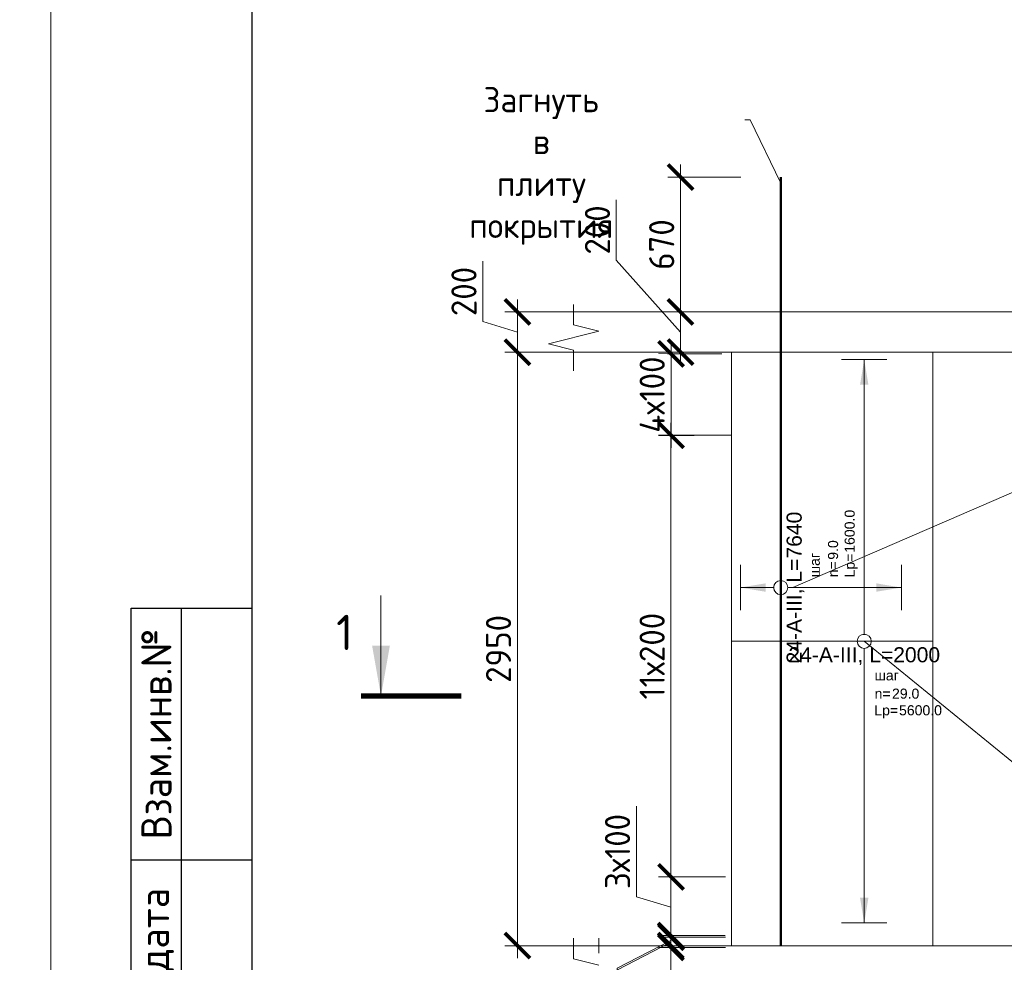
# Model space of a CAD drawing. Header units: millimetres. Extents: x 369815 to 1481759, y -423071 to -27917.
# Tile 183 of 256: x 632550 to 642338, y -391687 to -382317. Entities that reach past the tile are written whole.
import ezdxf
from ezdxf import colors
from ezdxf.entities.mleader import LeaderData, LeaderLine
from ezdxf.enums import TextEntityAlignment as Align
from ezdxf.math import Vec2, Vec3

# ---------------------------------------------------------------- set-up
doc = ezdxf.new("R2010")
doc.units = ezdxf.units.MM
doc.set_wipeout_variables(frame=1)
doc.linetypes.add('01 Штриховая _4 мм_', pattern=[6, 3.5, -2.5])
for name, color, linetype, lineweight in [('AF_Perekritie', 90, 'Continuous', 18), ('AF_Stena', 90, 'Continuous', 18), ('KR_Fundament', 253, 'Continuous', 18), ('АрмСтер', 2, 'Continuous', 50), ('Выноски', 20, 'Continuous', 20), ('подоснова', 151, 'Continuous', 5), ('РАЗМЕРЫ', 1, 'Continuous', 9), ('Текст', 7, 'Continuous', 25), ('ТОНКИЕ', 7, 'Continuous', 9)]:
    doc.layers.add(name, color=color, linetype=linetype, lineweight=lineweight)
doc.layers.add('АрмСтер_атрибуты', color=2, linetype='Continuous', lineweight=0, plot=False)
doc.layers.add('ТОЛСТЫЕ_ОСНОВНЫЕ', color=6, linetype='Continuous')
doc.styles.add('GOST-2.304_Type-B', font='GOST_Common.ttf')
doc.styles.get("Standard").update_dxf_attribs({"font": 'arial.ttf'})
doc.styles.add('style1', font='GOST_Common.ttf', dxfattribs={"height": 500})
doc.styles.add('Аннотативный', font='arial.ttf')
doc.dimstyles.new('мой 25', dxfattribs={"dimscale": 100, "dimtxt": 2.5, "dimasz": 2.5, "dimexe": 1.25, "dimexo": 0.625, "dimtad": 1, "dimdec": 0, "dimlfac": 0.5, "dimtxsty": 'GOST-2.304_Type-B', "dimblk": 'ARCHTICK', "dimcen": 2.5, "dimdle": 1.25, "dimaunit": 1, "dimadec": 1, "dimazin": 2, "dimtfac": 1, "dimtdec": 0, "dimtmove": 1, "dimatfit": 3, "dimfxl": 6, "dimfxlon": 1, "dimtfill": 1, "dimlwd": -1, "dimlwe": -1, "dimarcsym": 0})

# ---------------------------------------------------------------- blocks, each defined once
blk = doc.blocks.new('*U78')
at = {"layer": 'ТОЛСТЫЕ_ОСНОВНЫЕ'}
for p, q in [((8, 5), (8, 90)), ((8, 90), (20, 90)), ((13, 5), (13, 90)), ((8, 65), (20, 65))]:
    blk.add_line(p, q, dxfattribs=at)
at = {"layer": 'ТОЛСТЫЕ_ОСНОВНЫЕ', "color": 6}
blk.add_lwpolyline([(20, 5), (415, 5), (415, 292), (20, 292)], close=True, dxfattribs=at)
at = {"layer": 'ТОНКИЕ'}
blk.add_lwpolyline([(0, 0), (420, 0), (420, 297), (0, 297)], close=True, dxfattribs=at)
at = {"layer": 'Текст', "style": 'style1'}
for s, p in [('Взам.инв.№', (10.5, 77.5)), ('Подпись и дата', (10.5, 47.5))]:
    blk.add_text(s, height=3, rotation=90, dxfattribs=at).set_placement(p, align=Align.MIDDLE)
blk = doc.blocks.new('_None')
blk = doc.blocks.new('_ArchTick')
at = {"color": 0, "linetype": 'ByBlock', "const_width": 0.15}
blk.add_lwpolyline([(-0.5, -0.5), (0.5, 0.5)], dxfattribs=at)
blk = doc.blocks.new('*D1901')
at = {"layer": 'DEFPOINTS', "color": 0, "transparency": 16777216}
for p in [(639119.7, -385222), (639588.4, -385222), (639588.4, -385622)]:
    blk.add_point(p, dxfattribs=at)
at = {"layer": 'РАЗМЕРЫ', "color": 0, "linetype": 'Continuous', "transparency": 16777216}
for p, q in [((638481.1, -384707.3), (638481.1, -384107.3)), ((639119.7, -385422), (638481.1, -384707.3)), ((639119.7, -385747), (639119.7, -385097)), ((639525.9, -385222), (638994.7, -385222)), ((639525.9, -385622), (638994.7, -385622))]:
    blk.add_line(p, q, dxfattribs=at)
at = {"layer": 'РАЗМЕРЫ', "color": 0, "transparency": 16777216, "xscale": 250, "yscale": 250, "zscale": 250}
for p, rotation in [((639119.7, -385222), 90), ((639119.7, -385622), 270)]:
    blk.add_blockref('_ArchTick', p, dxfattribs=dict(at, rotation=rotation))
at = {"layer": 'РАЗМЕРЫ', "color": 0, "transparency": 16777216, "insert": (638293.6, -384407.3), "char_height": 250, "attachment_point": 5, "rotation": 90, "style": 'GOST-2.304_Type-B', "bg_fill": 3, "box_fill_scale": 1.1, "bg_fill_color": 256, "bg_fill_true_color": 13158600, "bg_fill_transparency": 0}
blk.add_mtext('200', dxfattribs=at)
blk = doc.blocks.new('*U1654')
at = {"layer": 'РАЗМЕРЫ'}
for p, q in [((112.5, 1400), (-112.5, 1400)), ((112.5, -1400), (-112.5, -1400))]:
    blk.add_line(p, q, dxfattribs=at)
at = {"layer": 'РАЗМЕРЫ', "ltscale": 15}
blk.add_line((0, -1400), (0, 1400), dxfattribs=at)
at = {"layer": 'РАЗМЕРЫ'}
for points in [[(0, 1400), (20.9, 1274.8), (-20.9, 1274.8)], [(0, -1400), (20.9, -1274.8), (-20.9, -1274.8)]]:
    blk.add_solid(points, dxfattribs=at)
at = {"layer": 'АрмСтер_атрибуты', "color": 215, "ltscale": 15, "style": 'Аннотативный'}
for s, p in [('шаг', (51.4, -194.2)), ('n=', (51.4, -285.1)), ('Lр=', (50.2, -367.8))]:
    blk.add_text(s, height=50, dxfattribs=at).set_placement(p)
at = {"layer": 'АрмСтер_атрибуты', "style": 'Аннотативный', "flags": 8}
blk.add_attdef('ПОЗ', (110, 29.6), '', height=75, dxfattribs=at)
at = {"layer": 'АрмСтер_атрибуты', "flags": 9}
for tag, p in [('МАССА', (-1033.5, -10.5)), ('ОБОЗНАЧЕНИЕ', (-1033.5, -124.4))]:
    blk.add_attdef(tag, p, '', height=75, dxfattribs=at)
at = {"layer": 'АрмСтер_атрибуты', "color": 215, "style": 'Аннотативный'}
for tag, p, flags in [('ШАГ', (190.9, -194.2), 10), ('КОЛ', (138, -285.1), 8), ('ШИРИНА', (172.9, -367.8), 8)]:
    blk.add_attdef(tag, p, '', height=50, dxfattribs=dict(at, flags=flags))
at = {"linetype": 'Continuous', "lineweight": 0}
blk.add_wipeout([(35, 0), (28.3, 20.6), (10.8, 33.3), (-10.8, 33.3), (-28.3, 20.6), (-35, 0), (-28.3, -20.6), (-10.8, -33.3), (10.8, -33.3), (28.3, -20.6)], dxfattribs=at)
at = {"color": 0, "linetype": 'ByBlock', "lineweight": -2, "ltscale": 100}
blk.add_line((-657.5, 0), (342.5, 0), dxfattribs=at)
at = {"layer": 'РАЗМЕРЫ'}
blk.add_circle((0, 0), 35, dxfattribs=at)
at = {"layer": 'АрмСтер_атрибуты', "style": 'Аннотативный', "flags": 8}
blk.add_attdef('НАИМЕНОВАНИЕ', text='', height=75, dxfattribs=at).set_placement((0, -29.3), align=Align.TOP_CENTER)
blk = doc.blocks.new('*U1958')
at = {"layer": 'РАЗМЕРЫ'}
for p, q in [((112.5, 200), (-112.5, 200)), ((112.5, -600), (-112.5, -600))]:
    blk.add_line(p, q, dxfattribs=at)
at = {"layer": 'РАЗМЕРЫ', "ltscale": 15}
blk.add_line((0, -600), (0, 200), dxfattribs=at)
at = {"layer": 'РАЗМЕРЫ'}
for points in [[(0, 200), (20.9, 74.8), (-20.9, 74.8)], [(0, -600), (20.9, -474.8), (-20.9, -474.8)]]:
    blk.add_solid(points, dxfattribs=at)
at = {"layer": 'АрмСтер_атрибуты', "color": 215, "ltscale": 15, "style": 'Аннотативный'}
for s, p in [('шаг', (51.4, -194.2)), ('n=', (51.4, -285.1)), ('Lр=', (50.2, -367.8))]:
    blk.add_text(s, height=50, dxfattribs=at).set_placement(p)
at = {"layer": 'АрмСтер_атрибуты', "style": 'Аннотативный', "flags": 8}
blk.add_attdef('ПОЗ', (110, 29.6), '', height=75, dxfattribs=at)
at = {"layer": 'АрмСтер_атрибуты', "flags": 9}
for tag, p in [('МАССА', (-2096, -10.5)), ('ОБОЗНАЧЕНИЕ', (-2096, -124.4))]:
    blk.add_attdef(tag, p, '', height=75, dxfattribs=at)
at = {"layer": 'АрмСтер_атрибуты', "color": 215, "style": 'Аннотативный'}
for tag, p, flags in [('ШАГ', (190.9, -194.2), 10), ('КОЛ', (138, -285.1), 8), ('ШИРИНА', (172.9, -367.8), 8)]:
    blk.add_attdef(tag, p, '', height=50, dxfattribs=dict(at, flags=flags))
at = {"linetype": 'Continuous', "lineweight": 0}
blk.add_wipeout([(35, 0), (28.3, 20.6), (10.8, 33.3), (-10.8, 33.3), (-28.3, 20.6), (-35, 0), (-28.3, -20.6), (-10.8, -33.3), (10.8, -33.3), (28.3, -20.6)], dxfattribs=at)
at = {"color": 0, "linetype": 'ByBlock', "lineweight": -2, "ltscale": 100}
blk.add_line((-1780, 0), (2040, 0), dxfattribs=at)
at = {"layer": 'РАЗМЕРЫ'}
blk.add_circle((0, 0), 35, dxfattribs=at)
at = {"layer": 'АрмСтер_атрибуты', "style": 'Аннотативный', "flags": 8}
blk.add_attdef('НАИМЕНОВАНИЕ', text='', height=75, dxfattribs=at).set_placement((0, -29.3), align=Align.TOP_CENTER)
blk = doc.blocks.new('*D1676')
at = {"layer": 'DEFPOINTS', "color": 0, "transparency": 16777216}
for p in [(638416.8, -385222), (637497.8, -385622), (638416.8, -385622)]:
    blk.add_point(p, dxfattribs=at)
at = {"layer": 'РАЗМЕРЫ', "color": 0, "linetype": 'Continuous', "transparency": 16777216}
for p, q in [((637154.1, -385318.9), (637154.1, -384718.9)), ((637497.8, -385097), (637497.8, -385747)), ((638097.8, -385222), (637372.8, -385222)), ((637497.8, -385422), (637154.1, -385318.9)), ((638097.8, -385622), (637372.8, -385622))]:
    blk.add_line(p, q, dxfattribs=at)
at = {"layer": 'РАЗМЕРЫ', "color": 0, "transparency": 16777216, "xscale": 250, "yscale": 250, "zscale": 250}
for p, rotation in [((637497.8, -385222), 90), ((637497.8, -385622), 270)]:
    blk.add_blockref('_ArchTick', p, dxfattribs=dict(at, rotation=rotation))
at = {"layer": 'РАЗМЕРЫ', "color": 0, "transparency": 16777216, "insert": (636966.6, -385018.9), "char_height": 250, "attachment_point": 5, "rotation": 90, "style": 'GOST-2.304_Type-B', "bg_fill": 3, "box_fill_scale": 1.1, "bg_fill_color": 256, "bg_fill_true_color": 13158600, "bg_fill_transparency": 0}
blk.add_mtext('200', dxfattribs=at)
blk = doc.blocks.new('*D1902')
at = {"layer": 'DEFPOINTS', "color": 0, "transparency": 16777216}
for p in [(638264.4, -385622), (637497.8, -391522), (638951.2, -391522)]:
    blk.add_point(p, dxfattribs=at)
at = {"layer": 'РАЗМЕРЫ', "color": 0, "linetype": 'Continuous', "transparency": 16777216}
for p, q in [((637497.8, -385497), (637497.8, -391647)), ((638097.8, -385622), (637372.8, -385622)), ((638097.8, -391522), (637372.8, -391522))]:
    blk.add_line(p, q, dxfattribs=at)
at = {"layer": 'РАЗМЕРЫ', "color": 0, "transparency": 16777216, "xscale": 250, "yscale": 250, "zscale": 250}
for p, rotation in [((637497.8, -385622), 90), ((637497.8, -391522), 270)]:
    blk.add_blockref('_ArchTick', p, dxfattribs=dict(at, rotation=rotation))
at = {"layer": 'РАЗМЕРЫ', "color": 0, "transparency": 16777216, "insert": (637310.3, -388572), "char_height": 250, "attachment_point": 5, "rotation": 90, "style": 'GOST-2.304_Type-B', "bg_fill": 3, "box_fill_scale": 1.1, "bg_fill_color": 256, "bg_fill_true_color": 13158600, "bg_fill_transparency": 0}
blk.add_mtext('2950', dxfattribs=at)
blk = doc.blocks.new('*D1677')
at = {"layer": 'DEFPOINTS', "color": 0, "transparency": 16777216}
for p in [(639022.4, -391422.2), (639627.1, -391422.2), (639627.1, -391522)]:
    blk.add_point(p, dxfattribs=at)
at = {"layer": 'РАЗМЕРЫ', "color": 0, "linetype": 'Continuous', "transparency": 16777216}
for p, q in [((639022.4, -391422.2), (639022.4, -391172.2)), ((639022.4, -391472.1), (638491.2, -391745.4)), ((639564.6, -391422.2), (638897.4, -391422.2)), ((639022.4, -391522), (639022.4, -391422.2)), ((639022.4, -391522), (639022.4, -391422.2)), ((639564.6, -391522), (638897.4, -391522)), ((639022.4, -391522), (639022.4, -391772)), ((638491.2, -391745.4), (638491.2, -392170.4))]:
    blk.add_line(p, q, dxfattribs=at)
at = {"layer": 'РАЗМЕРЫ', "color": 0, "transparency": 16777216, "xscale": 250, "yscale": 250, "zscale": 250}
for p, rotation in [((639022.4, -391422.2), 270), ((639022.4, -391522), 90)]:
    blk.add_blockref('_ArchTick', p, dxfattribs=dict(at, rotation=rotation))
at = {"layer": 'РАЗМЕРЫ', "color": 0, "transparency": 16777216, "insert": (638303.7, -391957.9), "char_height": 250, "attachment_point": 5, "rotation": 90, "style": 'GOST-2.304_Type-B', "bg_fill": 3, "box_fill_scale": 1.1, "bg_fill_color": 256, "bg_fill_true_color": 13158600, "bg_fill_transparency": 0}
blk.add_mtext('50', dxfattribs=at)
blk = doc.blocks.new('*D1957')
at = {"layer": 'DEFPOINTS', "color": 0, "transparency": 16777216}
for p in [(639119.7, -383882.1), (640333.1, -383882.1), (639685.6, -385222)]:
    blk.add_point(p, dxfattribs=at)
at = {"layer": 'РАЗМЕРЫ', "color": 0, "linetype": 'Continuous', "transparency": 16777216}
for p, q in [((639119.7, -385347), (639119.7, -383757.1)), ((639719.7, -383882.1), (638994.7, -383882.1)), ((639623.1, -385222), (638994.7, -385222))]:
    blk.add_line(p, q, dxfattribs=at)
at = {"layer": 'РАЗМЕРЫ', "color": 0, "transparency": 16777216, "xscale": 250, "yscale": 250, "zscale": 250}
for p, rotation in [((639119.7, -383882.1), 90), ((639119.7, -385222), 270)]:
    blk.add_blockref('_ArchTick', p, dxfattribs=dict(at, rotation=rotation))
at = {"layer": 'РАЗМЕРЫ', "color": 0, "transparency": 16777216, "insert": (638932.2, -384552.1), "char_height": 250, "attachment_point": 5, "rotation": 90, "style": 'GOST-2.304_Type-B', "bg_fill": 3, "box_fill_scale": 1.1, "bg_fill_color": 256, "bg_fill_true_color": 13158600, "bg_fill_transparency": 0}
blk.add_mtext('670', dxfattribs=at)
blk = doc.blocks.new('*D2311')
at = {"layer": 'DEFPOINTS', "color": 0, "transparency": 16777216}
for p in [(639591.1, -385639.1), (639025.1, -386449.1), (639317.4, -386449.1)]:
    blk.add_point(p, dxfattribs=at)
at = {"layer": 'РАЗМЕРЫ', "color": 0, "linetype": 'Continuous', "transparency": 16777216}
for p, q in [((639025.1, -385514.1), (639025.1, -386574.1)), ((639528.6, -385639.1), (638900.1, -385639.1)), ((639254.9, -386449.1), (638900.1, -386449.1))]:
    blk.add_line(p, q, dxfattribs=at)
at = {"layer": 'РАЗМЕРЫ', "color": 0, "transparency": 16777216, "insert": (638837.6, -386044.1), "char_height": 250, "attachment_point": 5, "rotation": 90, "style": 'GOST-2.304_Type-B', "bg_fill": 3, "box_fill_scale": 1.1, "bg_fill_color": 256, "bg_fill_true_color": 13158600, "bg_fill_transparency": 0}
blk.add_mtext('4х100', dxfattribs=at)
at = {"layer": 'РАЗМЕРЫ', "color": 0, "transparency": 16777216, "xscale": 250, "yscale": 250, "zscale": 250}
for p, rotation in [((639025.1, -385639.1), 90), ((639025.1, -386449.1), 270)]:
    blk.add_blockref('_ArchTick', p, dxfattribs=dict(at, rotation=rotation))
blk = doc.blocks.new('*D2415')
at = {"layer": 'DEFPOINTS', "color": 0, "transparency": 16777216}
for p in [(639024.6, -391438.7), (639629.3, -391438.7), (639629.3, -391538.6)]:
    blk.add_point(p, dxfattribs=at)
at = {"layer": 'РАЗМЕРЫ', "color": 0, "linetype": 'Continuous', "transparency": 16777216}
for p, q in [((639024.6, -391438.7), (639024.6, -391188.7)), ((639024.6, -391488.6), (638493.3, -391761.9)), ((639566.8, -391438.7), (638899.6, -391438.7)), ((639024.6, -391538.6), (639024.6, -391438.7)), ((639024.6, -391538.6), (639024.6, -391438.7)), ((639566.8, -391538.6), (638899.6, -391538.6)), ((639024.6, -391538.6), (639024.6, -391788.6)), ((638493.3, -391761.9), (638493.3, -392186.9))]:
    blk.add_line(p, q, dxfattribs=at)
at = {"layer": 'РАЗМЕРЫ', "color": 0, "transparency": 16777216, "xscale": 250, "yscale": 250, "zscale": 250}
for p, rotation in [((639024.6, -391438.7), 270), ((639024.6, -391538.6), 90)]:
    blk.add_blockref('_ArchTick', p, dxfattribs=dict(at, rotation=rotation))
at = {"layer": 'РАЗМЕРЫ', "color": 0, "transparency": 16777216, "insert": (638305.8, -391974.4), "char_height": 250, "attachment_point": 5, "rotation": 90, "style": 'GOST-2.304_Type-B', "bg_fill": 3, "box_fill_scale": 1.1, "bg_fill_color": 256, "bg_fill_true_color": 13158600, "bg_fill_transparency": 0}
blk.add_mtext('50', dxfattribs=at)
blk = doc.blocks.new('*D2414')
at = {"layer": 'DEFPOINTS', "color": 0, "transparency": 16777216}
for p in [(639024.6, -391438.7), (639629.3, -391438.7), (639629.3, -391538.6)]:
    blk.add_point(p, dxfattribs=at)
at = {"layer": 'РАЗМЕРЫ', "color": 0, "linetype": 'Continuous', "transparency": 16777216}
for p, q in [((639024.6, -391438.7), (639024.6, -391188.7)), ((639024.6, -391488.6), (638493.3, -391761.9)), ((639566.8, -391438.7), (638899.6, -391438.7)), ((639024.6, -391538.6), (639024.6, -391438.7)), ((639024.6, -391538.6), (639024.6, -391438.7)), ((639566.8, -391538.6), (638899.6, -391538.6)), ((639024.6, -391538.6), (639024.6, -391788.6)), ((638493.3, -391761.9), (638493.3, -392186.9))]:
    blk.add_line(p, q, dxfattribs=at)
at = {"layer": 'РАЗМЕРЫ', "color": 0, "transparency": 16777216, "xscale": 250, "yscale": 250, "zscale": 250}
for p, rotation in [((639024.6, -391438.7), 270), ((639024.6, -391538.6), 90)]:
    blk.add_blockref('_ArchTick', p, dxfattribs=dict(at, rotation=rotation))
at = {"layer": 'РАЗМЕРЫ', "color": 0, "transparency": 16777216, "insert": (638305.8, -391974.4), "char_height": 250, "attachment_point": 5, "rotation": 90, "style": 'GOST-2.304_Type-B', "bg_fill": 3, "box_fill_scale": 1.1, "bg_fill_color": 256, "bg_fill_true_color": 13158600, "bg_fill_transparency": 0}
blk.add_mtext('50', dxfattribs=at)
blk = doc.blocks.new('*D2416')
at = {"layer": 'DEFPOINTS', "color": 0, "transparency": 16777216}
for p in [(639024.6, -390838.7), (639629.3, -390838.7), (639530.3, -391438.7)]:
    blk.add_point(p, dxfattribs=at)
at = {"layer": 'РАЗМЕРЫ', "color": 0, "linetype": 'Continuous', "transparency": 16777216}
for p, q in [((638680.8, -391035.6), (638680.8, -390135.6)), ((639024.6, -391563.7), (639024.6, -390713.7)), ((639566.8, -390838.7), (638899.6, -390838.7)), ((639024.6, -391138.7), (638680.8, -391035.6)), ((639467.8, -391438.7), (638899.6, -391438.7))]:
    blk.add_line(p, q, dxfattribs=at)
at = {"layer": 'РАЗМЕРЫ', "color": 0, "transparency": 16777216, "xscale": 250, "yscale": 250, "zscale": 250}
for p, rotation in [((639024.6, -390838.7), 90), ((639024.6, -391438.7), 270)]:
    blk.add_blockref('_ArchTick', p, dxfattribs=dict(at, rotation=rotation))
at = {"layer": 'РАЗМЕРЫ', "color": 0, "transparency": 16777216, "insert": (638493.3, -390585.6), "char_height": 250, "attachment_point": 5, "rotation": 90, "style": 'GOST-2.304_Type-B', "bg_fill": 3, "box_fill_scale": 1.1, "bg_fill_color": 256, "bg_fill_true_color": 13158600, "bg_fill_transparency": 0}
blk.add_mtext('3х100', dxfattribs=at)
blk = doc.blocks.new('*D2417')
at = {"layer": 'DEFPOINTS', "color": 0, "transparency": 16777216}
for p in [(639024.6, -386448.6), (639689.3, -386448.6), (639598.7, -390838.7)]:
    blk.add_point(p, dxfattribs=at)
at = {"layer": 'РАЗМЕРЫ', "color": 0, "linetype": 'Continuous', "transparency": 16777216}
for p, q in [((639024.6, -390963.7), (639024.6, -386323.6)), ((639624.6, -386448.6), (638899.6, -386448.6)), ((639536.2, -390838.7), (638899.6, -390838.7))]:
    blk.add_line(p, q, dxfattribs=at)
at = {"layer": 'РАЗМЕРЫ', "color": 0, "transparency": 16777216, "xscale": 250, "yscale": 250, "zscale": 250}
for p, rotation in [((639024.6, -386448.6), 90), ((639024.6, -390838.7), 270)]:
    blk.add_blockref('_ArchTick', p, dxfattribs=dict(at, rotation=rotation))
at = {"layer": 'РАЗМЕРЫ', "color": 0, "transparency": 16777216, "insert": (638837.1, -388643.6), "char_height": 250, "attachment_point": 5, "rotation": 90, "style": 'GOST-2.304_Type-B', "bg_fill": 3, "box_fill_scale": 1.1, "bg_fill_color": 256, "bg_fill_true_color": 13158600, "bg_fill_transparency": 0}
blk.add_mtext('11х200', dxfattribs=at)

msp = doc.modelspace()

# ---------------------------------------------------------------- hatches: boundary and pattern name
at = {"layer": 'Выноски'}
msp.add_hatch(color=256, dxfattribs=at).paths.add_polyline_path([(636141.8, -389040), (636230, -388540), (636053.6, -388540)], flags=0)

# ---------------------------------------------------------------- linework, layer by layer
at = {"layer": 'AF_Stena', "lineweight": 0}
msp.add_line((641627.1, -391402, 3100), (641627.1, -385622, 3100), dxfattribs=at)
at = {"layer": 'AF_Stena', "lineweight": 20, "elevation": 3100}
for points in [[(638056.3, -385297), (638056.3, -385147)], [(638056.3, -385297), (638056.3, -385352)], [(637806.3, -385539.5), (638056.3, -385602)], [(638056.3, -385602), (638056.3, -385657)], [(638056.3, -385657), (638056.3, -385807)]]:
    msp.add_lwpolyline(points, dxfattribs=at)
at = {"layer": 'Выноски'}
msp.add_line((636138.7, -389040, 3100), (636138.7, -388040, 3100), dxfattribs=at)
at = {"layer": 'Выноски', "elevation": 3100}
msp.add_lwpolyline([(636941.8, -389040, 50, 50, 0), (635941.8, -389040, 50, 50, 0)], format="xyseb", dxfattribs=at)

# ---------------------------------------------------------------- block references
at = {"xscale": 100, "yscale": 100, "zscale": 100}
msp.add_blockref('*U78', (632858.9, -397167.1, 3100), dxfattribs=at)

# ---------------------------------------------------------------- texts
at = {"layer": 'Выноски', "style": 'GOST-2.304_Type-B'}
msp.add_text('1', height=350, dxfattribs=at).set_placement((635696.6, -388583, 3100))

# ---------------------------------------------------------------- leaders
at = {"layer": 'подоснова'}
ml = msp.add_multileader_mtext('Standard', dxfattribs=at)
ml.set_content('1 (2х6шт.)', color=256, style='GOST-2.304_Type-B')
ml.set_leader_properties(color=256, linetype='ByLayer', lineweight=15)
ml.set_arrow_properties(name='NONE')
ml.build(insert=Vec2(0, 0))
ml.multileader.update_dxf_attribs({"text_left_attachment_type": 6, "text_right_attachment_type": 6, "dogleg_length": 10, "arrow_head_size": 18})
ctx = ml.context
ctx.base_point, ctx.char_height, ctx.arrow_head_size, ctx.landing_gap_size, ctx.plane_origin = Vec3(642584.7, -386948.9, 3100), 250, 18, 20, Vec3(639831.1, -385646.4, 3100)
ctx.left_attachment, ctx.right_attachment, ctx.text_align_type = 6, 6, 1
notes = []
notes.append((ctx, [(0, (1, 1, 0), (642574.7, -386948.9, 3100), (1, 0), 10, [(0, [(640235, -387962, 3100)], 0, [])])]))
ctx.mtext.insert, ctx.mtext.width, ctx.mtext.alignment, ctx.mtext.flow_direction = Vec3(643310, -386648.9, 3100), 22.898, 2, 5
for ctx, leaders in notes:
    for number, flags, end, landing, length, lines in leaders:
        leader = LeaderData()
        leader.index, (leader.has_last_leader_line, leader.has_dogleg_vector, leader.attachment_direction) = number, flags
        leader.last_leader_point, leader.dogleg_vector, leader.dogleg_length = Vec3(end), Vec3(landing), length
        for number, points, colour, breaks in lines:
            line = LeaderLine()
            line.index, line.vertices, line.color, line.breaks = number, Vec3.list(points), colors.encode_raw_color(colour), breaks
            leader.lines.append(line)
        ctx.leaders.append(leader)

# ---------------------------------------------------------------- next in the draw order: dimensions: what is measured, and where the dimension line sits
at = {"layer": 'РАЗМЕРЫ', "color": 146}
dim = msp.add_linear_dim(base=(639119.7, -385222, 3100), p1=(639588.4, -385622, 3100), p2=(639588.4, -385222, 3100), angle=90, dimstyle='мой 25', dxfattribs=at)
dim.commit()
dim.dimension.update_dxf_attribs({"geometry": '*D1901', "text_midpoint": (638481.1, -384644.8, 3100), "dimtype": 160})

# ---------------------------------------------------------------- next in the draw order: linework, layer by layer
at = {"layer": 'AF_Perekritie', "linetype": '01 Штриховая _4 мм_', "lineweight": 9}
msp.add_line((643247.2, -385222, 3100), (638056.3, -385222, 3100), dxfattribs=at)
at = {"layer": 'AF_Perekritie', "linetype": '01 Штриховая _4 мм_', "lineweight": 0}
msp.add_line((638056.3, -385622, 3100), (643247.2, -385622, 3100), dxfattribs=at)
at = {"layer": 'AF_Stena', "lineweight": 0}
for p, q in [((642127.1, -385622, 3100), (639627.1, -385622, 3100)), ((639627.1, -385622, 3100), (639627.1, -391402, 3100))]:
    msp.add_line(p, q, dxfattribs=at)
at = {"layer": 'AF_Stena', "lineweight": 20, "elevation": 3100}
for points in [[(638306.3, -385414.5), (637806.3, -385539.5)], [(638056.3, -385352), (638306.3, -385414.5)]]:
    msp.add_lwpolyline(points, dxfattribs=at)

# ---------------------------------------------------------------- next in the draw order: block references
at = {"layer": 'АрмСтер', "lineweight": 0, "ltscale": 15}
ref = msp.add_blockref('*U1654', (640945.5, -388496.4, 3100), dxfattribs=dict(at, xscale=2, yscale=2, zscale=2))
ref.add_attrib('НАИМЕНОВАНИЕ', '24-A-III, L=2000', dxfattribs={"layer": 'АрмСтер_атрибуты', "height": 150, "style": 'Аннотативный', "flags": 8}).set_placement((640945.5, -388555.1, 3100), align=Align.TOP_CENTER)
ref.add_attrib('КОЛ', '29.0', (641221.6, -389066.7, 3100), dxfattribs={"layer": 'АрмСтер_атрибуты', "color": 215, "height": 100, "style": 'Аннотативный', "flags": 8})
ref.add_attrib('ШИРИНА', '5600.0', (641291.3, -389232, 3100), dxfattribs={"layer": 'АрмСтер_атрибуты', "color": 215, "height": 100, "style": 'Аннотативный', "flags": 8})

# ---------------------------------------------------------------- next in the draw order: dimensions: what is measured, and where the dimension line sits
at = {"layer": 'РАЗМЕРЫ', "color": 146, "true_color": 0x006272}
dim = msp.add_linear_dim(base=(637497.8, -385622, 3100), p1=(638416.8, -385222, 3100), p2=(638416.8, -385622, 3100), angle=90, dimstyle='мой 25', dxfattribs=at)
dim.commit()
dim.dimension.update_dxf_attribs({"geometry": '*D1676', "text_midpoint": (636966.6, -385256.4, 3100)})

# ---------------------------------------------------------------- next in the draw order: linework, layer by layer
at = {"layer": 'AF_Stena', "lineweight": 0}
for p, q in [((639627.1, -385622, 3100), (639627.1, -391522, 3100)), ((641627.1, -391522, 3100), (641627.1, -385622, 3100))]:
    msp.add_line(p, q, dxfattribs=at)

# ---------------------------------------------------------------- next in the draw order: block references
at = {"layer": 'АрмСтер', "ltscale": 15}
ref = msp.add_blockref('*U1958', (640115.2, -387962, 3100), dxfattribs=dict(at, xscale=2, yscale=2, zscale=2, rotation=90))
ref.add_attrib('НАИМЕНОВАНИЕ', '24-A-III, L=7640', dxfattribs={"layer": 'АрмСтер_атрибуты', "height": 150, "rotation": 90, "style": 'Аннотативный', "flags": 8}).set_placement((640173.9, -387962, 3100), align=Align.TOP_CENTER)
ref.add_attrib('КОЛ', '9.0', (640685.5, -387685.9, 3100), dxfattribs={"layer": 'АрмСтер_атрибуты', "color": 215, "height": 100, "rotation": 90, "style": 'Аннотативный', "flags": 8})
ref.add_attrib('ШИРИНА', '1600.0', (640850.8, -387616.3, 3100), dxfattribs={"layer": 'АрмСтер_атрибуты', "color": 215, "height": 100, "rotation": 90, "style": 'Аннотативный', "flags": 8})

# ---------------------------------------------------------------- next in the draw order: linework, layer by layer
at = {"layer": 'AF_Stena', "lineweight": 0}
for p, q in [((641627.1, -385622, 3100), (639627.1, -385622, 3100)), ((639627.1, -391522, 3100), (641627.1, -391522, 3100))]:
    msp.add_line(p, q, dxfattribs=at)
at = {"layer": 'KR_Fundament', "lineweight": 0}
msp.add_line((643189.4, -391522, 3100), (638056.3, -391522, 3100), dxfattribs=at)

# ---------------------------------------------------------------- next in the draw order: dimensions: what is measured, and where the dimension line sits
at = {"layer": 'РАЗМЕРЫ', "color": 146, "true_color": 0x006272}
dim = msp.add_linear_dim(base=(639119.7, -383882.1, 3100), p1=(639685.6, -385222, 3100), p2=(640333.1, -383882.1, 3100), angle=90, dimstyle='мой 25', dxfattribs=at)
dim.commit()
dim.dimension.update_dxf_attribs({"geometry": '*D1957', "text_midpoint": (638932.2, -384552.1, 3100)})

# ---------------------------------------------------------------- next in the draw order: leaders
at = {"layer": 'подоснова'}
ml = msp.add_multileader_mtext('Standard', dxfattribs=at)
ml.set_content('2 (18шт.)', color=256, style='GOST-2.304_Type-B')
ml.set_leader_properties(color=256, linetype='ByLayer', lineweight=15)
ml.set_arrow_properties(name='NONE')
ml.build(insert=Vec2(0, 0))
ml.multileader.update_dxf_attribs({"text_left_attachment_type": 6, "text_right_attachment_type": 6, "dogleg_length": 10, "arrow_head_size": 18})
ctx = ml.context
ctx.base_point, ctx.char_height, ctx.arrow_head_size, ctx.landing_gap_size, ctx.plane_origin = Vec3(642870.8, -390058.5, 3100), 250, 18, 20, Vec3(640105, -388687.4, 3100)
ctx.left_attachment, ctx.right_attachment, ctx.text_align_type = 6, 6, 1
notes = []
notes.append((ctx, [(0, (1, 1, 0), (642860.8, -390058.5, 3100), (1, 0), 10, [(0, [(640945.5, -388496.4, 3100)], 0, [])])]))
ctx.mtext.insert, ctx.mtext.width, ctx.mtext.alignment, ctx.mtext.flow_direction = Vec3(643508.6, -389758.5, 3100), 22.898, 2, 5
for ctx, leaders in notes:
    for number, flags, end, landing, length, lines in leaders:
        leader = LeaderData()
        leader.index, (leader.has_last_leader_line, leader.has_dogleg_vector, leader.attachment_direction) = number, flags
        leader.last_leader_point, leader.dogleg_vector, leader.dogleg_length = Vec3(end), Vec3(landing), length
        for number, points, colour, breaks in lines:
            line = LeaderLine()
            line.index, line.vertices, line.color, line.breaks = number, Vec3.list(points), colors.encode_raw_color(colour), breaks
            leader.lines.append(line)
        ctx.leaders.append(leader)

# ---------------------------------------------------------------- next in the draw order: dimensions: what is measured, and where the dimension line sits
at = {"layer": 'РАЗМЕРЫ', "color": 146}
dim = msp.add_linear_dim(base=(637497.8, -391522, 3100), p1=(638264.4, -385622, 3100), p2=(638951.2, -391522, 3100), angle=90, dimstyle='мой 25', dxfattribs=at)
dim.commit()
dim.dimension.update_dxf_attribs({"geometry": '*D1902', "text_midpoint": (637310.3, -388572, 3100)})

# ---------------------------------------------------------------- next in the draw order: leaders
at = {"layer": 'подоснова'}
ml = msp.add_multileader_mtext('Standard', dxfattribs=at)
ml.set_content('Загнуть в плиту покрытия', color=256, style='GOST-2.304_Type-B')
ml.set_leader_properties(color=256, linetype='ByLayer', lineweight=15)
ml.set_arrow_properties(name='NONE')
ml.build(insert=Vec2(0, 0))
ml.multileader.update_dxf_attribs({"text_left_attachment_type": 6, "text_right_attachment_type": 6, "dogleg_length": 10, "arrow_head_size": 18})
ctx = ml.context
ctx.base_point, ctx.char_height, ctx.arrow_head_size, ctx.landing_gap_size, ctx.plane_origin = Vec3(635667.8, -383312.1), 250, 18, 20, Vec3(636423.7, -382766.1)
ctx.left_attachment, ctx.right_attachment, ctx.text_align_type = 6, 6, 1
notes = []
notes.append((ctx, [(1, (1, 1, 0), (639812.1, -383312.1), (-1, 0), 10, [(0, [(640113.4, -383935.6)], 0, [])])]))
ctx.mtext.insert, ctx.mtext.width, ctx.mtext.alignment, ctx.mtext.flow_direction = Vec3(637735, -382987.1), 22.898, 2, 5
for ctx, leaders in notes:
    for number, flags, end, landing, length, lines in leaders:
        leader = LeaderData()
        leader.index, (leader.has_last_leader_line, leader.has_dogleg_vector, leader.attachment_direction) = number, flags
        leader.last_leader_point, leader.dogleg_vector, leader.dogleg_length = Vec3(end), Vec3(landing), length
        for number, points, colour, breaks in lines:
            line = LeaderLine()
            line.index, line.vertices, line.color, line.breaks = number, Vec3.list(points), colors.encode_raw_color(colour), breaks
            leader.lines.append(line)
        ctx.leaders.append(leader)

# ---------------------------------------------------------------- next in the draw order: linework, layer by layer
at = {"layer": 'AF_Stena', "lineweight": 20, "elevation": 3100}
for points in [[(638056.3, -391597), (638056.3, -391447)], [(638306.3, -391597), (638306.3, -391447)], [(638056.3, -391597), (638056.3, -391652)], [(638056.3, -391652), (638306.3, -391714.5)]]:
    msp.add_lwpolyline(points, dxfattribs=at)
at = {"layer": 'KR_Fundament', "lineweight": 0}
msp.add_line((643189.4, -391522, 3100), (638056.3, -391522, 3100), dxfattribs=at)

# ---------------------------------------------------------------- next in the draw order: dimensions: what is measured, and where the dimension line sits
at = {"layer": 'РАЗМЕРЫ', "color": 146, "true_color": 0x006272}
dim = msp.add_linear_dim(base=(639025.1, -386449.1, 3100), p1=(639591.1, -385639.1, 3100), p2=(639317.4, -386449.1, 3100), angle=90, text='4х100', dimstyle='мой 25', dxfattribs=at)
dim.commit()
dim.dimension.update_dxf_attribs({"geometry": '*D2311', "text_midpoint": (639025.1, -386044.1, 3100), "dimtype": 160})

# ---------------------------------------------------------------- next in the draw order: dimensions: what is measured, and where the dimension line sits
dim = msp.add_linear_dim(base=(639022.4, -391422.2, 3100), p1=(639627.1, -391522, 3100), p2=(639627.1, -391422.2, 3100), angle=90, dimstyle='мой 25', dxfattribs=at)
dim.commit()
dim.dimension.update_dxf_attribs({"geometry": '*D1677', "text_midpoint": (638491.2, -391807.9, 3100), "dimtype": 160})

# ---------------------------------------------------------------- next in the draw order: dimensions: what is measured, and where the dimension line sits
dim = msp.add_linear_dim(base=(639024.6, -391438.7, 3100), p1=(639629.3, -391538.6, 3100), p2=(639629.3, -391438.7, 3100), angle=90, dimstyle='мой 25', dxfattribs=at)
dim.commit()
dim.dimension.update_dxf_attribs({"geometry": '*D2415', "text_midpoint": (638493.3, -391824.4, 3100), "dimtype": 160})

# ---------------------------------------------------------------- next in the draw order: dimensions: what is measured, and where the dimension line sits
dim = msp.add_linear_dim(base=(639024.6, -391438.7, 3100), p1=(639629.3, -391538.6, 3100), p2=(639629.3, -391438.7, 3100), angle=90, dimstyle='мой 25', dxfattribs=at)
dim.commit()
dim.dimension.update_dxf_attribs({"geometry": '*D2414', "text_midpoint": (638493.3, -391824.4, 3100), "dimtype": 160})

# ---------------------------------------------------------------- next in the draw order: dimensions: what is measured, and where the dimension line sits
dim = msp.add_linear_dim(base=(639024.6, -390838.7, 3100), p1=(639530.3, -391438.7, 3100), p2=(639629.3, -390838.7, 3100), angle=90, text='3х100', dimstyle='мой 25', dxfattribs=at)
dim.commit()
dim.dimension.update_dxf_attribs({"geometry": '*D2416', "text_midpoint": (638493.3, -390973.1, 3100)})

# ---------------------------------------------------------------- next in the draw order: dimensions: what is measured, and where the dimension line sits
dim = msp.add_linear_dim(base=(639024.6, -386448.6, 3100), p1=(639598.7, -390838.7, 3100), p2=(639689.3, -386448.6, 3100), angle=90, text='11х200', dimstyle='мой 25', dxfattribs=at)
dim.commit()
dim.dimension.update_dxf_attribs({"geometry": '*D2417', "text_midpoint": (638837.1, -388643.6, 3100)})

# ---------------------------------------------------------------- next in the draw order: texts
at = {"ltscale": 100, "char_height": 250, "width": 17398.124, "attachment_point": 1, "style": 'GOST-2.304_Type-B'}
for insert in [(521291.1, -387310.8, 3100), (566398, -387310.8, 3100), (611444.1, -387310.8, 3100)]:
    msp.add_mtext('\\pi-750,l750,t750,5000;1.^IОбщие примечания см. лист 1\\P2.^IШпильки поз.3 устанавливать с шагом 400 по вертикали и с шагом  400 по горизонтали .\\P3.^IАрмирование пилонов  выполнять отдельными стержнями. Арматуру вязать вязальной проволокой в каждом пересечении.\\P{\\C7;4.^IДиаметр оправки стержня при d<20мм - 5d, при d≥20мм - 8d}', dxfattribs=dict(at, insert=insert))

doc.saveas('drawing.dxf')
